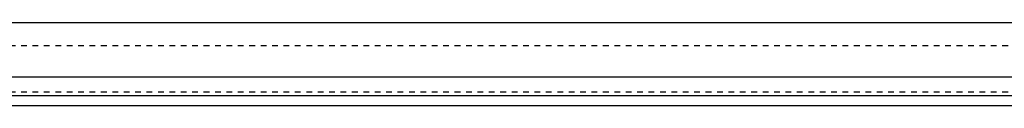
# Model space of a CAD drawing. Extents: x -702 to 168, y -90 to 90.
# Tile 7 of 11: x -267 to -95, y -62 to -48. Entities that reach past the tile are written whole.
import ezdxf

# ---------------------------------------------------------------- set-up
doc = ezdxf.new("R2010")
doc.units = 0
doc.linetypes.add('DASHED', pattern=[2, 1, -1])
doc.layers.add('AM_0', color=7, linetype='CONTINUOUS')
doc.layers.add('AM_3', color=7, linetype='DASHED')

msp = doc.modelspace()

# ---------------------------------------------------------------- linework, layer by layer
at = {"layer": 'AM_0', "color": 7, "linetype": 'CONTINUOUS'}
for p, q in [((-324.84, -48), (37, -48)), ((-344.7, -57.5), (37, -57.5)), ((-392.66, -60.75), (37, -60.75)), ((-427, -62.5), (37, -62.5))]:
    msp.add_line(p, q, dxfattribs=at)
at = {"layer": 'AM_3', "color": 6, "linetype": 'DASHED'}
for p, q in [((-427, -52), (37, -52)), ((-427, -60.15), (37, -60.15))]:
    msp.add_line(p, q, dxfattribs=at)

doc.saveas('drawing.dxf')
